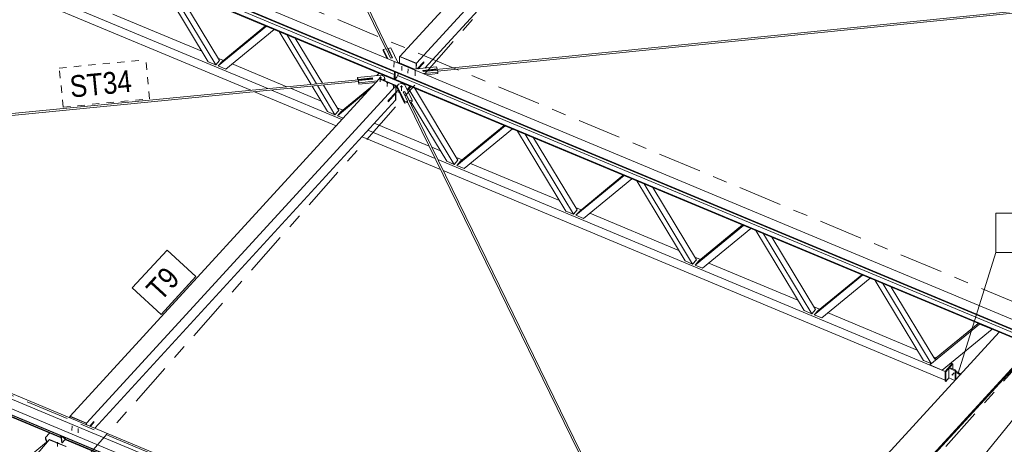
# Model space of a CAD drawing. Header units: millimetres. Extents: x -698 to 216, y -34 to 576.
# Tile 26 of 88: x -461 to -393, y 401 to 430. Entities that reach past the tile are written whole.
import ezdxf

# ---------------------------------------------------------------- set-up
doc = ezdxf.new("R2010")
doc.units = ezdxf.units.MM
for name, pattern in [('XKITLINE00', [0]), ('XKITLINE02', [4, 2, -2]), ('XKITLINE03', [6, 3, -1, 1, -1]), ('XKITLINE04', [3, 0.5, -0.5, 0.5, -0.5, 0.5, -0.5])]:
    doc.linetypes.add(name, pattern=pattern)
for name, color, linetype, lineweight in [('Element', 2, 'Continuous', 0), ('Spoina', 1, 'Continuous', 0), ('Znak elementu', 2, 'Continuous', 0), ('Śruba', 3, 'Continuous', 0)]:
    doc.layers.add(name, color=color, linetype=linetype, lineweight=lineweight)
doc.styles.add('ARIAL', font='ARIAL.TTF')

msp = doc.modelspace()

# ---------------------------------------------------------------- hatches: boundary and pattern name
at = {"layer": 'Śruba'}
for points in [[(-436.291, 425.979), (-436.3, 425.98), (-436.308, 425.982), (-436.317, 425.984), (-436.325, 425.987), (-436.332, 425.99), (-436.34, 425.994), (-436.346, 425.998), (-436.352, 426.002), (-436.357, 426.007), (-436.362, 426.013), (-436.366, 426.018), (-436.368, 426.024), (-436.371, 426.03), (-436.372, 426.036), (-436.372, 426.042), (-436.371, 426.048), (-436.37, 426.054), (-436.368, 426.059), (-436.365, 426.065), (-436.361, 426.07), (-436.356, 426.075), (-436.35, 426.08), (-436.344, 426.085), (-436.337, 426.088), (-436.33, 426.092), (-436.322, 426.095), (-436.314, 426.097), (-436.306, 426.099), (-436.297, 426.1), (-436.288, 426.101), (-436.279, 426.101), (-436.27, 426.101), (-436.261, 426.099), (-436.253, 426.098), (-436.244, 426.096), (-436.236, 426.093), (-436.228, 426.09), (-436.221, 426.086), (-436.215, 426.082), (-436.209, 426.077), (-436.203, 426.072), (-436.199, 426.067), (-436.195, 426.061), (-436.192, 426.056), (-436.19, 426.05), (-436.189, 426.044), (-436.189, 426.038), (-436.189, 426.032), (-436.191, 426.026), (-436.193, 426.02), (-436.196, 426.014), (-436.2, 426.009), (-436.205, 426.004), (-436.21, 425.999), (-436.217, 425.995), (-436.223, 425.991), (-436.231, 425.988), (-436.238, 425.985), (-436.247, 425.982), (-436.255, 425.981), (-436.264, 425.979), (-436.273, 425.979), (-436.282, 425.978)], [(-435.806, 425.648), (-435.813, 425.649), (-435.82, 425.65), (-435.827, 425.652), (-435.834, 425.654), (-435.84, 425.657), (-435.846, 425.66), (-435.851, 425.663), (-435.856, 425.667), (-435.86, 425.671), (-435.864, 425.675), (-435.867, 425.68), (-435.87, 425.685), (-435.871, 425.689), (-435.872, 425.694), (-435.872, 425.699), (-435.872, 425.704), (-435.871, 425.709), (-435.869, 425.714), (-435.866, 425.718), (-435.863, 425.723), (-435.859, 425.727), (-435.855, 425.731), (-435.85, 425.734), (-435.844, 425.737), (-435.838, 425.74), (-435.832, 425.743), (-435.825, 425.744), (-435.818, 425.746), (-435.811, 425.747), (-435.804, 425.748), (-435.796, 425.748), (-435.789, 425.747), (-435.782, 425.746), (-435.775, 425.745), (-435.768, 425.743), (-435.761, 425.741), (-435.755, 425.738), (-435.749, 425.735), (-435.744, 425.732), (-435.739, 425.728), (-435.735, 425.724), (-435.731, 425.72), (-435.728, 425.715), (-435.725, 425.711), (-435.724, 425.706), (-435.723, 425.701), (-435.722, 425.696), (-435.723, 425.691), (-435.724, 425.686), (-435.726, 425.681), (-435.729, 425.677), (-435.732, 425.672), (-435.736, 425.668), (-435.74, 425.664), (-435.745, 425.661), (-435.751, 425.658), (-435.757, 425.655), (-435.763, 425.653), (-435.77, 425.651), (-435.777, 425.649), (-435.784, 425.648), (-435.791, 425.647), (-435.799, 425.647)], [(-435.378, 425.469), (-435.386, 425.47), (-435.393, 425.471), (-435.4, 425.473), (-435.406, 425.476), (-435.413, 425.478), (-435.418, 425.481), (-435.424, 425.485), (-435.429, 425.488), (-435.433, 425.492), (-435.437, 425.497), (-435.44, 425.501), (-435.442, 425.506), (-435.444, 425.511), (-435.445, 425.516), (-435.445, 425.521), (-435.445, 425.526), (-435.443, 425.53), (-435.441, 425.535), (-435.439, 425.54), (-435.436, 425.544), (-435.432, 425.548), (-435.427, 425.552), (-435.422, 425.556), (-435.417, 425.559), (-435.411, 425.562), (-435.404, 425.564), (-435.398, 425.566), (-435.391, 425.567), (-435.384, 425.568), (-435.376, 425.569), (-435.369, 425.569), (-435.362, 425.569), (-435.354, 425.568), (-435.347, 425.567), (-435.34, 425.565), (-435.334, 425.562), (-435.327, 425.56), (-435.322, 425.557), (-435.316, 425.553), (-435.311, 425.55), (-435.307, 425.546), (-435.303, 425.541), (-435.3, 425.537), (-435.298, 425.532), (-435.296, 425.527), (-435.295, 425.522), (-435.295, 425.517), (-435.296, 425.512), (-435.297, 425.508), (-435.299, 425.503), (-435.301, 425.498), (-435.304, 425.494), (-435.308, 425.49), (-435.313, 425.486), (-435.318, 425.482), (-435.323, 425.479), (-435.329, 425.476), (-435.336, 425.474), (-435.342, 425.472), (-435.349, 425.471), (-435.356, 425.469), (-435.364, 425.469), (-435.371, 425.469)], [(-434.839, 425.373), (-434.848, 425.374), (-434.857, 425.376), (-434.865, 425.378), (-434.874, 425.38), (-434.881, 425.384), (-434.888, 425.387), (-434.895, 425.392), (-434.901, 425.396), (-434.906, 425.401), (-434.911, 425.406), (-434.914, 425.412), (-434.917, 425.418), (-434.919, 425.424), (-434.92, 425.43), (-434.921, 425.436), (-434.92, 425.442), (-434.919, 425.447), (-434.916, 425.453), (-434.913, 425.459), (-434.909, 425.464), (-434.905, 425.469), (-434.899, 425.474), (-434.893, 425.478), (-434.886, 425.482), (-434.879, 425.486), (-434.871, 425.489), (-434.863, 425.491), (-434.854, 425.493), (-434.846, 425.494), (-434.837, 425.495), (-434.828, 425.495), (-434.819, 425.494), (-434.81, 425.493), (-434.801, 425.492), (-434.793, 425.489), (-434.785, 425.487), (-434.777, 425.483), (-434.77, 425.48), (-434.763, 425.475), (-434.757, 425.471), (-434.752, 425.466), (-434.748, 425.461), (-434.744, 425.455), (-434.741, 425.449), (-434.739, 425.444), (-434.738, 425.438), (-434.737, 425.432), (-434.738, 425.426), (-434.739, 425.42), (-434.742, 425.414), (-434.745, 425.408), (-434.749, 425.403), (-434.754, 425.398), (-434.759, 425.393), (-434.765, 425.389), (-434.772, 425.385), (-434.779, 425.381), (-434.787, 425.379), (-434.795, 425.376), (-434.804, 425.374), (-434.813, 425.373), (-434.821, 425.372), (-434.83, 425.372)], [(-396.879, 405.635), (-396.873, 405.626), (-396.867, 405.617), (-396.864, 405.608), (-396.862, 405.599), (-396.862, 405.591), (-396.864, 405.583), (-396.868, 405.577), (-396.873, 405.573), (-396.88, 405.57), (-396.888, 405.569), (-396.897, 405.569), (-396.907, 405.572), (-396.917, 405.576), (-396.926, 405.582), (-396.935, 405.589), (-396.943, 405.597), (-396.95, 405.606), (-396.956, 405.615), (-396.959, 405.624), (-396.961, 405.633), (-396.961, 405.641), (-396.959, 405.648), (-396.955, 405.655), (-396.95, 405.659), (-396.943, 405.662), (-396.934, 405.663), (-396.925, 405.662), (-396.916, 405.66), (-396.906, 405.656), (-396.896, 405.65), (-396.887, 405.643)], [(-458.5, 400.841), (-458.507, 400.841), (-458.514, 400.842), (-458.521, 400.844), (-458.528, 400.846), (-458.534, 400.849), (-458.54, 400.852), (-458.546, 400.855), (-458.551, 400.859), (-458.555, 400.863), (-458.559, 400.867), (-458.563, 400.872), (-458.565, 400.877), (-458.567, 400.882), (-458.568, 400.887), (-458.569, 400.892), (-458.568, 400.897), (-458.568, 400.902), (-458.566, 400.907), (-458.563, 400.912), (-458.56, 400.917), (-458.557, 400.922), (-458.552, 400.926), (-458.548, 400.93), (-458.542, 400.934), (-458.536, 400.937), (-458.53, 400.94), (-458.524, 400.942), (-458.517, 400.944), (-458.51, 400.945), (-458.502, 400.946), (-458.495, 400.947), (-458.488, 400.947), (-458.48, 400.946), (-458.473, 400.945), (-458.466, 400.943), (-458.459, 400.941), (-458.453, 400.939), (-458.447, 400.936), (-458.442, 400.932), (-458.437, 400.929), (-458.432, 400.925), (-458.428, 400.92), (-458.425, 400.916), (-458.422, 400.911), (-458.42, 400.906), (-458.419, 400.901), (-458.419, 400.895), (-458.419, 400.89), (-458.42, 400.885), (-458.422, 400.88), (-458.424, 400.875), (-458.427, 400.87), (-458.431, 400.866), (-458.435, 400.861), (-458.44, 400.857), (-458.445, 400.854), (-458.451, 400.85), (-458.457, 400.848), (-458.464, 400.845), (-458.471, 400.843), (-458.478, 400.842), (-458.485, 400.841), (-458.493, 400.841)]]:
    msp.add_hatch(color=256, dxfattribs=at).paths.add_polyline_path(points, flags=17)

# ---------------------------------------------------------------- linework, layer by layer
at = {"layer": 'Element', "linetype": 'XKITLINE00', "lineweight": 0}
for p, q in [((-435.466, 427.421), (-454.78, 467.513)), ((-435.907, 428.034), (-454.59, 466.817)), ((-434.94, 427.52), (-413.661, 450.735)), ((-433.8, 427.044), (-412.521, 450.259)), ((-433.218, 426.712), (-412.543, 449.268)), ((-477.475, 444.782), (-392.24, 409.179)), ((-392.684, 408.163), (-477.919, 443.766)), ((-477.908, 444.261), (-392.673, 408.659)), ((-477.907, 444.311), (-392.672, 408.708)), ((-477.714, 443.989), (-435.321, 426.282)), ((-392.685, 408.113), (-477.92, 443.716)), ((-472.127, 437.041), (-444.018, 425.3)), ((-473.212, 436.889), (-445.191, 425.185)), ((-448.123, 427.149), (-451.447, 432.658)), ((-447.605, 426.932), (-450.929, 432.442)), ((-433.358, 426.526), (-371.558, 432.754)), ((-432.34, 426.499), (-372.529, 432.526)), ((-450.345, 432.198), (-447.346, 427.227)), ((-454.685, 430.426), (-448.556, 427.866)), ((-447.433, 426.86), (-444.109, 429.593)), ((-447.174, 427.155), (-444.175, 429.62)), ((-443.591, 429.377), (-446.915, 426.644)), ((-441.048, 425.59), (-443.245, 429.232)), ((-440.682, 425.626), (-442.727, 429.016)), ((-440.269, 425.666), (-442.143, 428.772)), ((-436.081, 427.899), (-436.079, 427.998)), ((-435.836, 427.389), (-436.081, 427.899)), ((-436.079, 427.998), (-435.881, 428.039)), ((-435.773, 427.363), (-436.079, 427.998)), ((-435.881, 428.039), (-435.573, 427.399)), ((-435.755, 428.02), (-435.754, 428.065)), ((-435.754, 428.065), (-435.556, 428.105)), ((-435.446, 427.425), (-435.754, 428.065)), ((-435.556, 428.105), (-435.054, 427.062)), ((-434.967, 427.078), (-434.958, 427.501)), ((-434.958, 427.501), (-434.94, 427.52)), ((-433.818, 427.025), (-434.958, 427.501)), ((-433.8, 427.044), (-434.94, 427.52)), ((-433.8, 427.044), (-434.94, 427.52)), ((-447.605, 426.932), (-448.123, 427.149)), ((-447.346, 427.227), (-447.605, 426.932)), ((-447.454, 427.406), (-447.066, 427.244)), ((-447.433, 426.86), (-447.174, 427.155)), ((-446.915, 426.644), (-447.433, 426.86)), ((-446.482, 427), (-442.716, 425.427)), ((-435.573, 427.399), (-435.446, 427.425)), ((-435.085, 427.127), (-433.922, 426.641)), ((-433.826, 426.651), (-433.818, 427.025)), ((-433.818, 427.025), (-433.8, 427.044)), ((-433.809, 426.652), (-433.8, 427.044)), ((-433.809, 426.652), (-433.8, 427.044)), ((-433.292, 427.151), (-433.743, 426.659)), ((-433.308, 427.083), (-433.692, 426.664)), ((-433.67, 426.666), (-433.293, 427.077)), ((-433.307, 427.135), (-433.308, 427.083)), ((-433.308, 427.083), (-433.293, 427.077)), ((-433.293, 427.077), (-433.292, 427.151)), ((-437.846, 426.073), (-436.202, 426.234)), ((-436.516, 426.203), (-436.371, 426.361)), ((-436.202, 426.234), (-436.01, 426.14)), ((-435.328, 425.982), (-435.317, 426.471)), ((-435.26, 426.447), (-435.271, 425.958)), ((-435.154, 426.085), (-435.065, 426.303)), ((-435.11, 426.194), (-392.678, 408.469)), ((-435.065, 426.303), (-435.064, 426.365)), ((-434.021, 426.631), (-432.414, 426.793)), ((-432.38, 426.655), (-433.365, 426.556)), ((-433.365, 426.556), (-433.343, 426.468)), ((-433.343, 426.468), (-432.357, 426.567)), ((-432.323, 426.429), (-433.301, 426.331)), ((-433.111, 426.251), (-432.325, 426.33)), ((-432.414, 426.793), (-432.38, 426.655)), ((-432.38, 426.625), (-432.38, 426.655)), ((-432.357, 426.567), (-432.323, 426.429)), ((-432.325, 426.33), (-432.323, 426.429)), ((-498.22, 420.006), (-436.82, 426.003)), ((-497.203, 419.976), (-437.792, 425.778)), ((-436.358, 425.974), (-457.637, 402.76)), ((-456.497, 402.284), (-435.218, 425.498)), ((-439.403, 423.506), (-440.608, 425.503)), ((-439.144, 423.8), (-440.195, 425.543)), ((-438.972, 423.728), (-436.718, 425.581)), ((-437.848, 425.974), (-437.846, 426.073)), ((-437.831, 425.904), (-437.848, 425.974)), ((-437.812, 425.935), (-437.846, 426.073)), ((-437.813, 425.906), (-437.812, 425.935)), ((-436.826, 426.032), (-437.812, 425.935)), ((-437.793, 425.748), (-437.791, 425.847)), ((-437.759, 425.61), (-437.793, 425.748)), ((-437.791, 425.847), (-436.804, 425.943)), ((-437.757, 425.709), (-437.791, 425.847)), ((-436.587, 425.725), (-437.759, 425.61)), ((-437.759, 425.61), (-437.757, 425.709)), ((-436.487, 425.833), (-437.757, 425.709)), ((-436.826, 426.002), (-436.826, 426.032)), ((-436.815, 425.987), (-436.826, 426.032)), ((-436.815, 425.987), (-436.82, 426.003)), ((-436.809, 425.957), (-436.815, 425.987)), ((-436.804, 425.943), (-436.815, 425.986)), ((-436.808, 425.943), (-436.809, 425.957)), ((-436.34, 425.993), (-436.358, 425.974)), ((-436.358, 425.974), (-435.218, 425.498)), ((-435.218, 425.498), (-436.358, 425.974)), ((-435.2, 425.517), (-436.34, 425.993)), ((-435.975, 425.996), (-436.091, 425.889)), ((-436.019, 425.859), (-435.977, 425.897)), ((-436.01, 426.14), (-435.975, 425.996)), ((-435.977, 425.897), (-435.975, 425.996)), ((-435.328, 425.982), (-435.271, 425.958)), ((-435.271, 425.958), (-435.154, 426.085)), ((-435.218, 425.498), (-435.228, 425.04)), ((-435.228, 425.04), (-435.218, 425.498)), ((-435.2, 425.517), (-435.218, 425.498)), ((-435.21, 425.058), (-435.2, 425.517)), ((-435.129, 425.459), (-435.023, 425.599)), ((-435.023, 425.599), (-434.817, 425.641)), ((-434.817, 425.641), (-434.607, 425.568)), ((-434.607, 425.568), (-434.086, 424.503)), ((-444.939, 425.08), (-439.327, 422.735)), ((-443.766, 425.194), (-438.926, 423.173)), ((-442.464, 425.321), (-440.354, 424.44)), ((-439.921, 423.723), (-440.974, 425.467)), ((-439.231, 423.434), (-437.019, 425.253)), ((-435.748, 424.4), (-435.229, 424.965)), ((-435.747, 424.422), (-435.133, 425.092)), ((-435.228, 425.04), (-435.746, 424.474)), ((-435.244, 424.971), (-435.229, 424.965)), ((-435.244, 424.971), (-435.229, 424.965)), ((-435.229, 424.965), (-435.239, 424.507)), ((-435.229, 424.965), (-435.239, 424.507)), ((-435.229, 424.965), (-435.212, 424.984)), ((-435.228, 425.04), (-435.21, 425.058)), ((-435.226, 424.99), (-435.212, 424.984)), ((-435.212, 424.984), (-435.222, 424.526)), ((-435.21, 425.08), (-435.181, 425.112)), ((-435.209, 425.124), (-434.966, 425.022)), ((-435.207, 425.223), (-435.028, 425.148)), ((-435.132, 425.36), (-435.129, 425.459)), ((-435.132, 425.36), (-434.611, 424.295)), ((-434.609, 424.394), (-435.129, 425.459)), ((-434.723, 425.074), (-434.662, 425.087)), ((-434.723, 425.074), (-434.411, 424.435)), ((-434.693, 425.073), (-434.713, 425.053)), ((-434.661, 425.087), (-434.693, 425.073)), ((-434.661, 425.087), (-434.597, 425.101)), ((-434.63, 425.088), (-434.661, 425.087)), ((-434.606, 425.075), (-434.63, 425.088)), ((-415.178, 385.333), (-434.606, 425.075)), ((-434.598, 425.057), (-434.597, 425.101)), ((-434.284, 424.462), (-434.597, 425.101)), ((-434.446, 425.238), (-434.234, 425.468)), ((-434.415, 425.175), (-434.17, 425.441)), ((-431.201, 420.08), (-434.33, 425.267)), ((-433.941, 425.346), (-430.941, 420.374)), ((-455.931, 401.933), (-435.239, 424.507)), ((-435.746, 424.474), (-435.748, 424.4)), ((-435.239, 424.507), (-435.222, 424.526)), ((-434.611, 424.295), (-434.609, 424.394)), ((-434.611, 424.295), (-434.413, 424.336)), ((-434.411, 424.435), (-434.609, 424.394)), ((-434.413, 424.336), (-434.411, 424.435)), ((-415.623, 385.944), (-434.412, 424.38)), ((-434.285, 424.418), (-434.284, 424.462)), ((-434.086, 424.503), (-434.284, 424.462)), ((-434.261, 424.368), (-434.089, 424.404)), ((-431.719, 420.296), (-434.185, 424.384)), ((-434.089, 424.404), (-434.086, 424.503)), ((-439.403, 423.506), (-439.921, 423.723)), ((-439.144, 423.8), (-439.403, 423.506)), ((-439.252, 423.98), (-438.863, 423.817)), ((-439.231, 423.434), (-438.972, 423.728)), ((-438.837, 423.27), (-439.231, 423.434)), ((-436.7, 422.914), (-432.924, 421.337)), ((-430.769, 420.302), (-427.77, 422.768)), ((-437.145, 422.429), (-432.512, 420.494)), ((-431.029, 420.008), (-427.705, 422.741)), ((-427.187, 422.525), (-430.511, 419.792)), ((-423.517, 416.87), (-426.84, 422.38)), ((-422.999, 416.654), (-426.323, 422.164)), ((-437.545, 421.991), (-432.141, 419.734)), ((-425.738, 421.92), (-422.739, 416.948)), ((-432.742, 421.26), (-432.152, 421.014)), ((-499.925, 420.309), (-414.69, 384.706)), ((-432.329, 420.417), (-397.413, 405.833)), ((-431.201, 420.08), (-431.719, 420.296)), ((-430.941, 420.374), (-431.201, 420.08)), ((-431.05, 420.554), (-430.661, 420.391)), ((-431.029, 420.008), (-430.769, 420.302)), ((-430.078, 420.148), (-423.949, 417.588)), ((-500.617, 419.535), (-415.382, 383.932)), ((-415.382, 383.932), (-500.617, 419.535)), ((-500.184, 420.026), (-414.949, 384.423)), ((-500.184, 420.026), (-414.95, 384.423)), ((-431.958, 419.658), (-397.415, 405.229)), ((-430.511, 419.792), (-431.029, 420.008)), ((-500.876, 419.229), (-415.642, 383.626)), ((-500.876, 419.206), (-415.641, 383.603)), ((-422.826, 416.582), (-419.502, 419.315)), ((-422.567, 416.876), (-419.568, 419.342)), ((-418.985, 419.098), (-422.308, 416.366)), ((-415.314, 413.444), (-418.638, 418.954)), ((-414.796, 413.228), (-418.12, 418.737)), ((-499.606, 418.581), (-458.257, 401.31)), ((-499.605, 418.532), (-458.249, 401.258)), ((-417.536, 418.493), (-414.537, 413.522)), ((-422.999, 416.654), (-423.517, 416.87)), ((-422.739, 416.948), (-422.999, 416.654)), ((-422.847, 417.128), (-422.459, 416.965)), ((-422.826, 416.582), (-422.567, 416.876)), ((-421.876, 416.722), (-415.747, 414.162)), ((-422.308, 416.366), (-422.826, 416.582)), ((-414.624, 413.156), (-411.3, 415.889)), ((-414.365, 413.45), (-411.365, 415.916)), ((-410.782, 415.672), (-414.106, 412.939)), ((-407.112, 410.018), (-410.436, 415.528)), ((-406.594, 409.802), (-409.918, 415.311)), ((-409.334, 415.067), (-406.335, 410.096)), ((-414.796, 413.228), (-415.314, 413.444)), ((-414.537, 413.522), (-414.796, 413.228)), ((-414.645, 413.701), (-414.257, 413.539)), ((-414.624, 413.156), (-414.365, 413.45)), ((-413.673, 413.295), (-407.545, 410.736)), ((-414.106, 412.939), (-414.624, 413.156)), ((-406.422, 409.73), (-403.098, 412.462)), ((-406.162, 410.024), (-403.163, 412.49)), ((-402.58, 412.246), (-405.904, 409.513)), ((-398.91, 406.592), (-402.234, 412.101)), ((-398.392, 406.376), (-401.716, 411.885)), ((-398.132, 406.67), (-401.131, 411.641)), ((-406.594, 409.802), (-407.112, 410.018)), ((-406.335, 410.096), (-406.594, 409.802)), ((-406.443, 410.275), (-406.054, 410.113)), ((-406.422, 409.73), (-406.162, 410.024)), ((-405.904, 409.513), (-406.422, 409.73)), ((-405.471, 409.869), (-399.343, 407.309)), ((-414.951, 385.359), (-393.697, 408.536)), ((-398.479, 406.278), (-395.047, 409.099)), ((-398.046, 406.768), (-395.155, 409.145)), ((-394.183, 408.739), (-397.615, 405.917)), ((-395.047, 409.099), (-394.183, 408.739)), ((-394.183, 408.739), (-394.183, 408.739)), ((-413.032, 384.014), (-391.417, 407.583)), ((-412.968, 383.987), (-391.353, 407.557)), ((-398.392, 406.376), (-398.91, 406.592)), ((-398.24, 406.849), (-398.046, 406.768)), ((-398.133, 406.67), (-398.046, 406.768)), ((-398.479, 406.278), (-398.392, 406.376)), ((-397.615, 405.917), (-398.479, 406.278)), ((-397.415, 405.83), (-396.94, 406.37)), ((-397.373, 405.812), (-397.415, 405.83)), ((-397.415, 405.165), (-397.415, 405.83)), ((-397.373, 405.812), (-396.897, 406.352)), ((-397.109, 406.111), (-397.161, 406.053)), ((-397.161, 405.388), (-397.161, 406.053)), ((-397.161, 406.053), (-396.733, 405.874)), ((-396.681, 405.933), (-397.109, 406.111)), ((-397.074, 406.362), (-396.981, 406.323)), ((-396.897, 406.352), (-396.94, 406.37)), ((-396.897, 406.023), (-396.897, 406.352)), ((-396.681, 405.933), (-396.733, 405.874)), ((-396.733, 405.874), (-396.733, 405.225)), ((-396.681, 405.281), (-396.681, 405.933)), ((-396.681, 405.848), (-396.333, 405.662)), ((-397.415, 405.165), (-397.373, 405.147)), ((-397.373, 405.147), (-397.373, 405.812)), ((-397.373, 405.147), (-397.161, 405.388)), ((-396.744, 405.213), (-397.161, 405.388)), ((-396.681, 405.785), (-396.372, 405.619)), ((-396.681, 405.763), (-396.385, 405.605)), ((-396.681, 405.397), (-396.61, 405.359)), ((-457.656, 402.653), (-457.654, 402.741)), ((-457.654, 402.741), (-457.637, 402.76)), ((-456.514, 402.265), (-457.654, 402.741)), ((-456.497, 402.284), (-457.637, 402.76)), ((-457.637, 402.76), (-456.497, 402.284)), ((-409.212, 382.418), (-392.275, 403.093)), ((-456.516, 402.177), (-456.514, 402.265)), ((-456.514, 402.265), (-456.497, 402.284)), ((-456.499, 402.17), (-456.497, 402.284)), ((-456.499, 402.17), (-456.497, 402.284)), ((-455.988, 402.391), (-456.276, 402.077)), ((-456.004, 402.323), (-456.242, 402.063)), ((-456.228, 402.057), (-455.99, 402.317)), ((-456.003, 402.375), (-456.004, 402.323)), ((-456.004, 402.323), (-455.99, 402.317)), ((-455.99, 402.317), (-455.988, 402.391)), ((-480.349, 376.072), (-459.069, 401.135)), ((-459.327, 401.276), (-459.056, 401.595)), ((-459.325, 401.182), (-459.327, 401.276)), ((-459.217, 400.96), (-459.327, 401.276)), ((-459.239, 400.935), (-459.325, 401.182)), ((-459.052, 401.155), (-459.069, 401.135)), ((-457.93, 400.658), (-459.069, 401.135)), ((-459.069, 401.135), (-457.93, 400.658)), ((-457.912, 400.679), (-459.052, 401.155)), ((-458.244, 401.398), (-458.273, 401.41)), ((-458.244, 401.398), (-458.273, 401.41)), ((-458.273, 401.41), (-458.198, 400.924)), ((-457.985, 401.196), (-458.244, 401.398)), ((-458.244, 401.398), (-458.169, 400.912)), ((-458.169, 400.912), (-457.985, 401.129)), ((-457.985, 401.196), (-457.925, 401.265)), ((-457.985, 401.196), (-457.924, 401.265)), ((-457.985, 401.196), (-416.396, 383.824)), ((-457.985, 401.129), (-457.985, 401.196)), ((-457.985, 401.148), (-416.427, 383.788)), ((-461.668, 398.977), (-459.25, 400.965)), ((-458.198, 400.924), (-458.169, 400.912))]:
    msp.add_line(p, q, dxfattribs=at)
at = {"layer": 'Spoina', "linetype": 'XKITLINE03', "lineweight": 0}
for p, q in [((-580.055, 259.766), (-400.233, 463.752)), ((-489.047, 450.862), (-377.157, 404.125)), ((-540.198, 238.634), (-357.487, 445.897)), ((-549.176, 440.752), (151.851, 147.93))]:
    msp.add_line(p, q, dxfattribs=at)
at = {"layer": 'Znak elementu', "linetype": 'XKITLINE04', "lineweight": 0}
for p, q in [((-458.372, 426.711), (-452.419, 427.293)), ((-452.157, 424.605), (-452.419, 427.293)), ((-458.11, 424.024), (-458.372, 426.711)), ((-458.11, 424.024), (-452.157, 424.605))]:
    msp.add_line(p, q, dxfattribs=at)
at = {"layer": 'Znak elementu', "linetype": 'XKITLINE00', "lineweight": 0}
for p, q in [((-393.925, 416.73), (-390.391, 416.73)), ((-393.925, 414.03), (-393.925, 416.73)), ((-453.349, 411.581), (-450.961, 414.187)), ((-448.971, 412.362), (-450.961, 414.187)), ((-396.513, 405.72), (-393.925, 414.03)), ((-393.925, 414.03), (-390.391, 414.03)), ((-451.359, 409.757), (-448.971, 412.362)), ((-451.359, 409.757), (-453.349, 411.581))]:
    msp.add_line(p, q, dxfattribs=at)
at = {"layer": 'Śruba', "linetype": 'XKITLINE02', "lineweight": 0}
for p, q in [((-435.34, 427.152), (-435.349, 426.78)), ((-434.809, 426.54), (-434.802, 426.849)), ((-434.381, 426.361), (-434.375, 426.671)), ((-433.887, 426.544), (-433.895, 426.173)), ((-457.505, 401.779), (-457.498, 402.089)), ((-457.078, 401.601), (-457.071, 401.911))]:
    msp.add_line(p, q, dxfattribs=at)
at = {"layer": 'Śruba', "linetype": 'XKITLINE00', "lineweight": 0}
for p, q in [((-436.278, 426.126), (-436.287, 425.755)), ((-435.803, 425.456), (-435.796, 425.765)), ((-435.375, 425.277), (-435.369, 425.587)), ((-434.827, 425.52), (-434.835, 425.149)), ((-396.955, 405.567), (-396.803, 405.739)), ((-458.489, 400.664), (-458.495, 400.958))]:
    msp.add_line(p, q, dxfattribs=at)

# ---------------------------------------------------------------- texts
at = {"layer": 'Znak elementu', "style": 'ARIAL', "width": 0.85}
for s, rotation, p in [('ST34', 5.58061, (-457.571, 424.679)), ('T9', 47.49247, (-451.396, 410.605))]:
    msp.add_text(s, height=1.5, rotation=rotation, dxfattribs=at).set_placement(p)

doc.saveas('drawing.dxf')
